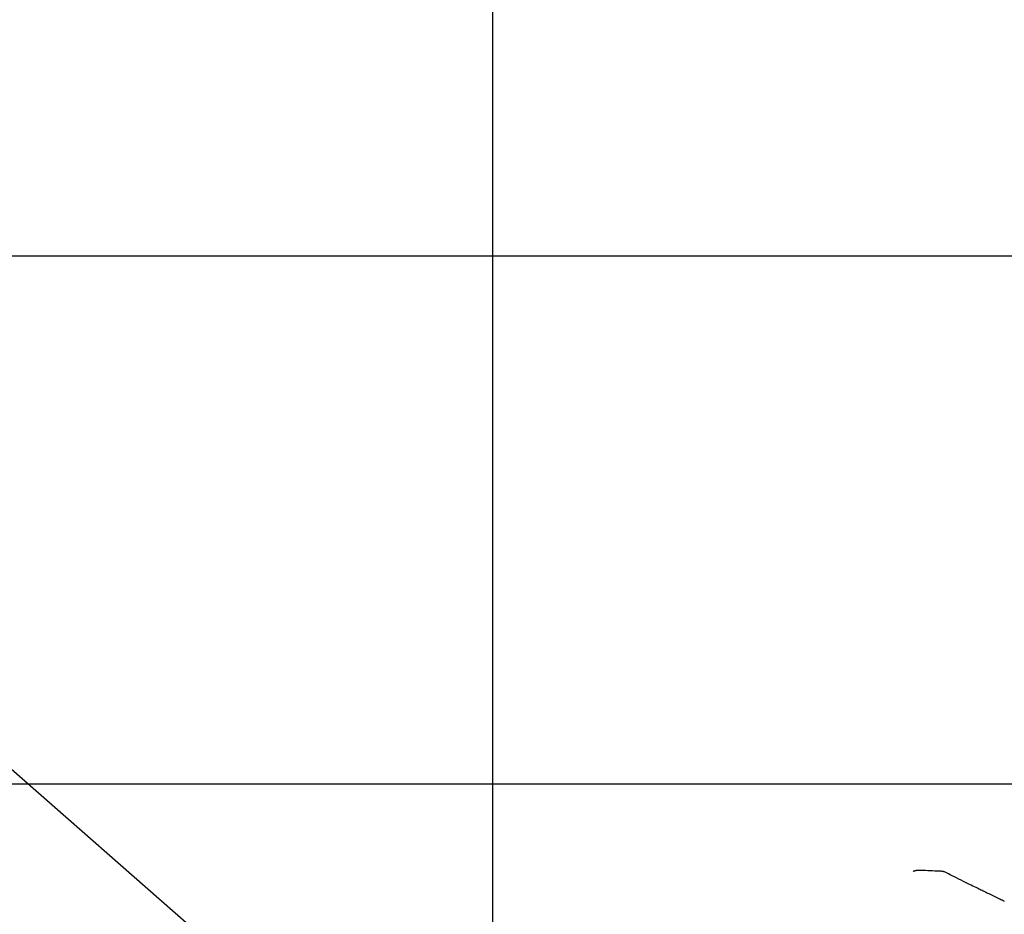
# Model space of a CAD drawing. Header units: millimetres. Extents: x 196436 to 199900, y 8705373 to 8708636.
# Tile 33 of 238: x 197210 to 197397, y 8706675 to 8706845. Entities that reach past the tile are written whole.
import ezdxf

# ---------------------------------------------------------------- set-up
doc = ezdxf.new("R2010")
doc.units = ezdxf.units.MM
doc.header["$LTSCALE"] = 5
doc.layers.add('$CURVAS2', color=40, linetype='Continuous')
doc.layers.add('MALHA', color=9, linetype='Continuous')

msp = doc.modelspace()

# ---------------------------------------------------------------- linework, layer by layer
at = {"layer": '$CURVAS2'}
msp.add_polyline3d([(197396.982, 8706677.755, 699), (197396.773, 8706677.857, 699), (197396.556, 8706677.963, 699), (197396.33, 8706678.074, 699), (197396.096, 8706678.188, 699), (197395.855, 8706678.305, 699), (197395.606, 8706678.426, 699), (197395.352, 8706678.549, 699), (197395.094, 8706678.673, 699), (197394.834, 8706678.799, 699), (197394.574, 8706678.924, 699), (197394.318, 8706679.047, 699), (197394.068, 8706679.167, 699), (197393.826, 8706679.284, 699), (197393.595, 8706679.396, 699), (197393.375, 8706679.502, 699), (197393.164, 8706679.605, 699), (197392.958, 8706679.705, 699), (197392.754, 8706679.805, 699), (197392.545, 8706679.907, 699), (197392.33, 8706680.012, 699), (197392.104, 8706680.124, 699), (197391.862, 8706680.243, 699), (197391.601, 8706680.371, 699), (197391.321, 8706680.509, 699), (197391.021, 8706680.657, 699), (197390.701, 8706680.814, 699), (197390.361, 8706680.982, 699), (197390, 8706681.161, 699), (197389.619, 8706681.35, 699), (197389.216, 8706681.55, 699), (197388.794, 8706681.759, 699), (197388.361, 8706681.975, 699), (197387.927, 8706682.191, 699), (197387.504, 8706682.401, 699), (197387.101, 8706682.602, 699), (197386.728, 8706682.788, 699), (197386.397, 8706682.953, 699), (197386.118, 8706683.092, 699), (197385.897, 8706683.202, 699), (197385.731, 8706683.285, 699), (197385.611, 8706683.345, 699), (197385.528, 8706683.385, 699), (197385.476, 8706683.41, 699), (197385.446, 8706683.423, 699), (197385.429, 8706683.429, 699), (197385.419, 8706683.431, 699), (197385.406, 8706683.432, 699), (197385.382, 8706683.434, 699), (197385.339, 8706683.436, 699), (197385.268, 8706683.44, 699), (197385.16, 8706683.446, 699), (197385.006, 8706683.454, 699), (197384.798, 8706683.464, 699), (197384.527, 8706683.478, 699), (197384.188, 8706683.494, 699), (197383.796, 8706683.513, 699), (197383.367, 8706683.533, 699), (197382.921, 8706683.554, 699), (197382.474, 8706683.574, 699), (197382.045, 8706683.592, 699), (197381.651, 8706683.608, 699), (197381.311, 8706683.621, 699), (197381.038, 8706683.629, 699), (197380.826, 8706683.633, 699), (197380.664, 8706683.633, 699), (197380.543, 8706683.63, 699), (197380.452, 8706683.623, 699), (197380.38, 8706683.612, 699), (197380.318, 8706683.599, 699), (197380.256, 8706683.583, 699), (197380.185, 8706683.565, 699), (197380.106, 8706683.545, 699), (197380.025, 8706683.525, 699), (197379.945, 8706683.505, 699), (197379.871, 8706683.486, 699), (197379.806, 8706683.469, 699), (197379.755, 8706683.456, 699), (197379.722, 8706683.446, 699)], dxfattribs=at)
at = {"color": 1}
msp.add_line((197053.156, 8706839.353), (197676.105, 8706293.186), dxfattribs=at)
at = {"layer": 'MALHA'}
for p, q in [((197300, 8708635.599), (197300, 8705384.785)), ((197300, 8708635.599), (197300, 8705384.785)), ((196441.61, 8706800), (199000, 8706800)), ((196441.61, 8706800), (199000, 8706800)), ((196441.61, 8706700), (199000, 8706700))]:
    msp.add_line(p, q, dxfattribs=at)

doc.saveas('drawing.dxf')
